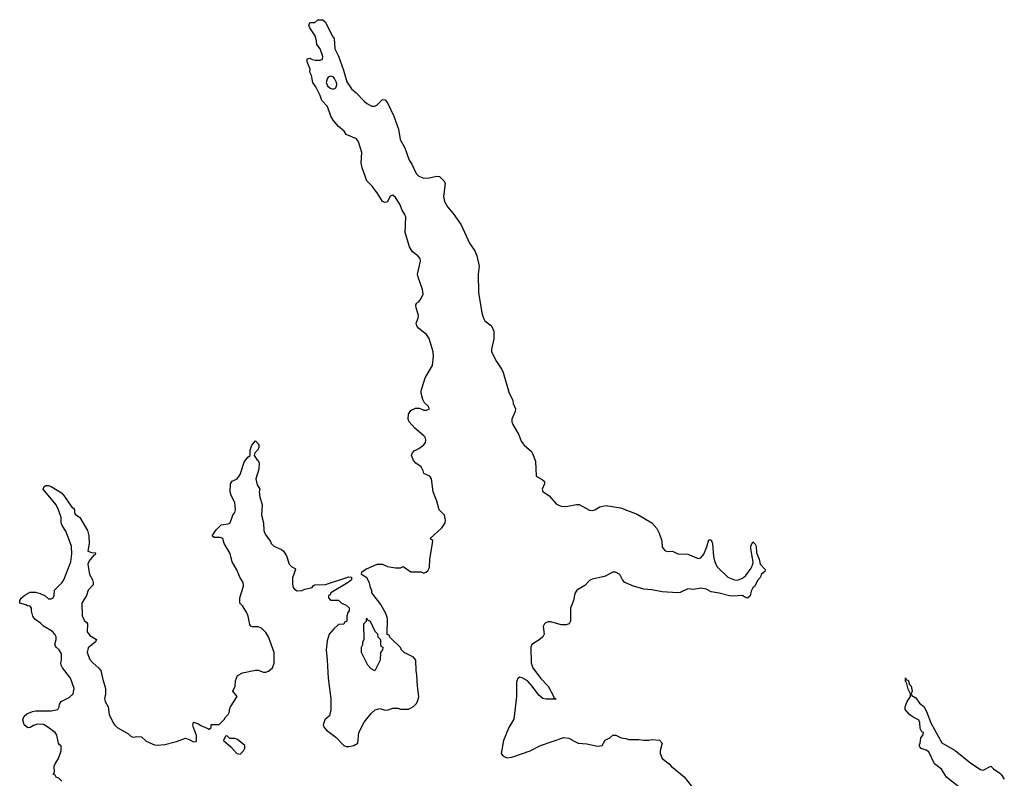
# Model space of a CAD drawing. Header units: inches. Extents: x 2221774 to 2440637, y 201306 to 357559.
# Tile 25 of 245: x 2248788 to 2256393, y 283418 to 289274. Entities that reach past the tile are written whole.
import ezdxf

# ---------------------------------------------------------------- set-up
doc = ezdxf.new("R2010")
doc.units = ezdxf.units.IN
doc.header["$MEASUREMENT"] = 0
doc.layers.add('C2248', color=7, linetype='Continuous')
doc.layers.add('C2258', color=7, linetype='Continuous')

msp = doc.modelspace()

# ---------------------------------------------------------------- linework, layer by layer
at = {"layer": 'C2248', "color": 5, "elevation": 60}
msp.add_lwpolyline([(2249114.6, 283394.6), (2249090, 283418), (2249070, 283426), (2249062, 283442), (2249050, 283446), (2249048.4, 283451.6), (2249058, 283462), (2249055.3, 283510), (2249062, 283530), (2249089, 283570), (2249108.7, 283630), (2249108, 283668), (2249095.3, 283675.3), (2249088, 283690), (2249075.3, 283750), (2249062, 283770), (2248998.6, 283818.6), (2248972.1, 283832.1), (2248924.7, 283835.3), (2248894.2, 283825.8), (2248870, 283809.6), (2248850, 283807.6), (2248822.9, 283830), (2248813.2, 283870), (2248822, 283898), (2248843.7, 283916.3), (2248886.8, 283933.2), (2248910, 283937.3), (2249030, 283939.1), (2249082, 283950), (2249094, 283970), (2249095.3, 283990), (2249108.9, 284011.1), (2249170, 284042), (2249202, 284070), (2249209, 284110), (2249180.9, 284190), (2249119.3, 284270), (2249109, 284290), (2249105.2, 284310), (2249111.8, 284330), (2249110, 284378), (2249092.7, 284410), (2249069.5, 284429.5), (2249062, 284442), (2249059.3, 284450), (2249069.2, 284490), (2249069.1, 284509.1), (2249059, 284530), (2249042, 284550), (2248972, 284592), (2248950, 284614), (2248905.6, 284645.6), (2248888.7, 284670), (2248878, 284710), (2248878, 284730), (2248870, 284746), (2248848.4, 284748.4), (2248836.4, 284756.4), (2248788, 284770), (2248788, 284790), (2248802, 284810), (2248827.7, 284832.3), (2248870, 284854), (2248910, 284854.9), (2248944.9, 284844.9), (2248986, 284826), (2249010, 284802), (2249030, 284802), (2249046, 284810), (2249055.3, 284830), (2249058, 284870), (2249115.3, 284930), (2249128.7, 284950), (2249182, 285090), (2249192, 285150), (2249189.2, 285210), (2249144.7, 285324.7), (2249115.3, 285370), (2249109, 285390), (2249108.7, 285430), (2249088.7, 285490), (2249068.9, 285528.9), (2248969, 285650), (2248978, 285670), (2248990, 285678), (2249010, 285678), (2249030, 285671.3), (2249110, 285622), (2249130, 285602), (2249190, 285512), (2249203.6, 285503.6), (2249212, 285490), (2249211.3, 285470), (2249216.9, 285456.9), (2249251.3, 285430), (2249311, 285330), (2249321, 285290), (2249324, 285230), (2249314, 285170), (2249350, 285158), (2249370, 285162), (2249374.8, 285154.8), (2249370, 285144), (2249359.6, 285140.4), (2249324.1, 285095.9), (2249314.8, 285070), (2249326.8, 284990), (2249350.6, 284950), (2249356.3, 284930), (2249354.8, 284910), (2249318, 284870), (2249304.7, 284830), (2249267.3, 284770), (2249270.8, 284670), (2249290, 284631.3), (2249302.8, 284622.8), (2249310.7, 284610.7), (2249308, 284548), (2249330, 284521), (2249382, 284490), (2249374, 284470), (2249316.3, 284423.7), (2249308, 284390), (2249330, 284336), (2249350, 284311), (2249398, 284270), (2249414.8, 284250), (2249426.8, 284190), (2249450.8, 284110), (2249451, 284070), (2249442, 284030), (2249448, 284010), (2249470.8, 283970), (2249478, 283910), (2249508.2, 283850), (2249520.5, 283830), (2249542, 283810), (2249622.5, 283762.5), (2249650, 283740.5), (2249670, 283734.9), (2249690, 283739.3), (2249730, 283737.3), (2249764.4, 283704.4), (2249830, 283677.1), (2249850, 283673.4), (2249910, 283679.1), (2249990, 283699.1), (2250000, 283702.6)], dxfattribs=at)
at = {"layer": 'C2258', "color": 5, "elevation": 60}
for points in [[(2250000, 283702.6), (2250070, 283726.8), (2250098, 283718), (2250130, 283698), (2250150, 283702), (2250154, 283710), (2250153.2, 283746.8), (2250129.4, 283810), (2250126, 283830), (2250129.3, 283850.7), (2250170, 283838.8), (2250186, 283826), (2250242, 283802), (2250250, 283794), (2250266, 283810), (2250266, 283830), (2250270, 283834), (2250330, 283834), (2250368.4, 283871.6), (2250378, 283890), (2250398, 283910), (2250408, 283930), (2250408, 283950), (2250415.3, 283970), (2250468, 284050), (2250435.3, 284090), (2250453.2, 284130), (2250455.3, 284170), (2250470, 284212), (2250510, 284232), (2250610, 284251.3), (2250630, 284251.3), (2250670, 284238), (2250690, 284238), (2250710, 284244.7), (2250742, 284270), (2250752.9, 284307.1), (2250754, 284390), (2250709.3, 284510), (2250690, 284544), (2250656.3, 284576.3), (2250630, 284587.3), (2250587.2, 284587.2), (2250572.5, 284592.5), (2250564.5, 284604.5), (2250554, 284670), (2250540.2, 284700.2), (2250510, 284748), (2250488.7, 284770), (2250489.1, 284810.9), (2250518, 284902), (2250515.3, 284930), (2250489.3, 284969.3), (2250466, 285026), (2250429.3, 285089.3), (2250412.9, 285152.9), (2250368.7, 285230), (2250358, 285270), (2250337.2, 285277.2), (2250290, 285275.3), (2250275.3, 285290), (2250305.1, 285334.9), (2250344.5, 285375.5), (2250398, 285382), (2250413.2, 285390), (2250434, 285450), (2250448.7, 285470), (2250454, 285490), (2250450, 285546), (2250421.2, 285601.2), (2250414, 285630), (2250415.3, 285690), (2250428.9, 285711.1), (2250468, 285730), (2250490, 285762), (2250522, 285858), (2250550, 285898), (2250568, 285910), (2250569, 285950), (2250582, 285990), (2250610, 286022), (2250634.4, 285994.4), (2250636, 285970), (2250624.7, 285950), (2250604.7, 285930), (2250598, 285910), (2250618.8, 285878.8), (2250631.3, 285870), (2250638, 285850), (2250635.3, 285804.7), (2250611, 285730), (2250622.8, 285682.8), (2250642, 285650), (2250638, 285630), (2250642.8, 285590), (2250661, 285530), (2250656, 285450), (2250670.9, 285390.9), (2250674.8, 285330), (2250683.5, 285303.5), (2250725.4, 285245.4), (2250731.3, 285230), (2250752, 285210), (2250810, 285184.7), (2250824.7, 285170), (2250850, 285134), (2250870.7, 285070.7), (2250890, 285051.3), (2250916, 285036), (2250918, 285030), (2250895.3, 284964.7), (2250895.3, 284915.3), (2250901, 284890), (2250910, 284878), (2250930, 284866), (2250970, 284866.8), (2250990, 284878), (2251046, 284890), (2251055.3, 284904.7), (2251068.9, 284911.1), (2251150, 284914.8), (2251330, 284974), (2251352, 284970), (2251351.3, 284950), (2251326, 284930), (2251192, 284850), (2251185.4, 284834.6), (2251174, 284830), (2251174, 284810), (2251190, 284794), (2251251.6, 284791.6), (2251274, 284770), (2251310, 284754), (2251332.7, 284732.7), (2251334, 284710), (2251323.6, 284696.4), (2251314, 284670), (2251314, 284630), (2251298, 284622), (2251291.6, 284608.4), (2251250, 284606), (2251212, 284570), (2251178, 284530), (2251162, 284478), (2251154.8, 284410), (2251164, 284330), (2251170.7, 284190), (2251191, 284030), (2251191, 283950), (2251179.8, 283900.2), (2251144.7, 283870), (2251131.3, 283830), (2251141, 283810), (2251158, 283790), (2251230, 283736), (2251292, 283670), (2251310, 283664), (2251330, 283664), (2251370, 283671), (2251399, 283690), (2251408.7, 283770), (2251449.1, 283850.9), (2251502, 283918), (2251534.6, 283945.4), (2251570, 283956), (2251610, 283944.7), (2251634.6, 283945.4), (2251670, 283958), (2251710, 283958), (2251730, 283951.3), (2251790, 283951.3), (2251830, 283971.3), (2251850, 283991.3), (2251864.1, 284015.9), (2251872, 284050), (2251860.5, 284130), (2251856.3, 284216.3), (2251849.4, 284250), (2251849, 284330), (2251830, 284354), (2251758, 284390), (2251738, 284410), (2251728.4, 284428.4), (2251647.3, 284507.3), (2251642, 284522), (2251627.3, 284527.3), (2251628, 284650), (2251615.3, 284690), (2251578.6, 284758.6), (2251509, 284849), (2251508.4, 284868.4), (2251498, 284890), (2251490, 284926), (2251470, 284966), (2251428, 284990), (2251430, 285011.3), (2251465.6, 285034.4), (2251550, 285071.3), (2251591.1, 285071.1), (2251630, 285052), (2251690, 285042), (2251730, 285042), (2251750, 285052), (2251810, 285012), (2251890, 285012), (2251910, 285002), (2251930, 285012), (2251940.4, 285019.6), (2251954.6, 285045.4), (2251955.3, 285110), (2251974.6, 285214.6), (2251978, 285250), (2251958, 285270), (2252050, 285350.6), (2252075.6, 285390), (2252078, 285410), (2252070, 285448), (2252029.4, 285489.4), (2252010, 285558), (2251982.7, 285630), (2251969.2, 285730), (2251955.3, 285750), (2251909.4, 285769.4), (2251905.2, 285790), (2251890, 285822), (2251848.7, 285850), (2251828.7, 285870), (2251815.3, 285910), (2251822, 285930), (2251834, 285946), (2251870, 285962.8), (2251910, 285991), (2251922.7, 286010), (2251926, 286030), (2251919.3, 286050), (2251910, 286061.2), (2251841, 286121), (2251797.2, 286170), (2251789.2, 286190), (2251792.1, 286227.9), (2251810, 286256), (2251846, 286274), (2251874.4, 286274.4), (2251910, 286260.7), (2251930, 286258.8), (2251952.7, 286270), (2251942, 286290), (2251916, 286316), (2251902, 286342), (2251889, 286390), (2251889, 286410), (2251919, 286510), (2251975.6, 286604.4), (2251983.9, 286676.1), (2251980.5, 286710), (2251950, 286812.3), (2251930, 286844.5), (2251872, 286890), (2251855.1, 286910), (2251849.5, 286930), (2251866.6, 286970), (2251868, 286990), (2251849.3, 287050), (2251849.1, 287070.9), (2251854, 287086), (2251870, 287096), (2251890, 287121), (2251903.6, 287156.4), (2251900.5, 287190), (2251865.8, 287285.8), (2251862, 287310), (2251882.7, 287410), (2251880.4, 287430), (2251864.2, 287450), (2251820.9, 287480.9), (2251800.2, 287520.2), (2251765, 287630), (2251769.8, 287750), (2251764, 287770), (2251742.8, 287802.8), (2251723.5, 287850), (2251690, 287901.6), (2251670, 287919.6), (2251648.8, 287911.2), (2251630, 287867.3), (2251610, 287862), (2251589.5, 287869.5), (2251554.5, 287930), (2251509.5, 287990), (2251469.6, 288029.6), (2251432.7, 288130), (2251426.6, 288170), (2251429.7, 288250), (2251405.1, 288330), (2251390, 288353.2), (2251310, 288386.6), (2251293.4, 288413.4), (2251249.3, 288450), (2251210, 288497.2), (2251192, 288530), (2251165.1, 288605.1), (2251121.2, 288650), (2251109, 288690), (2251076.3, 288756.3), (2251053.2, 288790), (2251042, 288842), (2251029.5, 288869.5), (2251032.7, 288892.7), (2251009.3, 288950), (2251009.3, 288970.7), (2251030, 288978), (2251046.8, 288966.8), (2251070, 288961), (2251110, 288961), (2251128, 288970), (2251129, 288990), (2251110, 289049), (2251083.2, 289083.2), (2251080.9, 289110), (2251069.5, 289149.5), (2251028.7, 289211.3), (2251022, 289230), (2251028, 289252), (2251067.3, 289252.7), (2251090, 289274), (2251130, 289274), (2251150, 289254), (2251202, 289150), (2251218, 289130), (2251222, 289050), (2251250, 288991.3), (2251290, 288884.7), (2251314.9, 288794.9), (2251350, 288740.7), (2251386.8, 288710), (2251450, 288644), (2251470, 288627.3), (2251507.1, 288607.1), (2251530, 288607.3), (2251546.3, 288613.7), (2251590, 288658), (2251610, 288656), (2251630, 288631.3), (2251677.3, 288530), (2251713.4, 288430), (2251727.7, 288350), (2251763.8, 288283.8), (2251796.4, 288190), (2251817.8, 288157.8), (2251850, 288086.4), (2251870, 288066.4), (2251910, 288050.6), (2251950, 288052.4), (2252010, 288067.2), (2252030, 288064.4), (2252066.6, 288026.6), (2252074, 288010), (2252062.6, 287910), (2252070, 287871), (2252093, 287830), (2252137.4, 287777.4), (2252198, 287690), (2252261.7, 287550), (2252303.1, 287490), (2252320.3, 287450), (2252336.4, 287370), (2252328.2, 287310), (2252332.9, 287167.1), (2252357.2, 287010), (2252370, 286970.6), (2252381.7, 286950), (2252431.8, 286911.8), (2252450.3, 286870), (2252450.3, 286810), (2252431.7, 286730), (2252432.9, 286710), (2252470, 286635.5), (2252512.9, 286572.9), (2252523.6, 286550), (2252570, 286391.3), (2252596.1, 286336.1), (2252599.1, 286310), (2252617.3, 286270), (2252614.4, 286250), (2252590.6, 286190), (2252590.7, 286170), (2252597.3, 286150), (2252642.8, 286070), (2252661.4, 286021.4), (2252684.7, 285990), (2252740.7, 285940.7), (2252750, 285924.7), (2252773.2, 285866.8), (2252778, 285750), (2252824.6, 285724.6), (2252842, 285710), (2252843, 285690), (2252823, 285650), (2252830, 285631.3), (2252878, 285598), (2252933.2, 285533.2), (2252970, 285518), (2253010, 285515.5), (2253090, 285530.8), (2253110, 285530.8), (2253190, 285487.3), (2253210, 285484.9), (2253229.5, 285490.5), (2253270, 285514), (2253316.5, 285523.5), (2253430, 285504.9), (2253557.5, 285457.5), (2253670, 285390.7), (2253710, 285346.8), (2253728, 285310), (2253746.8, 285250), (2253750, 285202), (2253770, 285176), (2253790, 285167.3), (2253830, 285170.8), (2253870.4, 285150.4), (2253950, 285147.7), (2254030, 285113.4), (2254050, 285120.5), (2254071.6, 285148.4), (2254095.9, 285204.1), (2254110, 285258.8), (2254130, 285257.3), (2254139.5, 285230), (2254147.4, 285130), (2254155.3, 285095.3), (2254172.7, 285052.7), (2254259.1, 284970), (2254308.9, 284948.9), (2254333.7, 284946.3), (2254370, 284962), (2254396.3, 284983.7), (2254439.3, 285040.7), (2254452, 285070), (2254454.5, 285090), (2254436, 285190), (2254436, 285210), (2254450, 285242), (2254470, 285224.7), (2254475.5, 285210), (2254478.5, 285158.5), (2254500.4, 285110), (2254508, 285070), (2254546, 285030), (2254544.7, 285015.3), (2254516, 284990), (2254510.9, 284969.1), (2254490, 284948), (2254462.8, 284897.2), (2254451.1, 284888.9), (2254438, 284862), (2254430, 284826), (2254410.9, 284809.1), (2254390, 284815.3), (2254370, 284828.7), (2254297.3, 284822.7), (2254270, 284826), (2254190, 284846.6), (2254130, 284856), (2254090, 284877), (2254050, 284884.2), (2253995.1, 284875.1), (2253950, 284880.9), (2253890, 284852.7), (2253870, 284849.3), (2253750, 284857.2), (2253670, 284872.7), (2253610, 284877.2), (2253530, 284901.2), (2253462, 284930), (2253444, 284950), (2253424, 284990), (2253390, 285009.3), (2253370, 285009.2), (2253305.5, 284974.5), (2253210, 284956), (2253190, 284944), (2253153.7, 284906.3), (2253090.9, 284869.1), (2253075.3, 284844.7), (2253064.7, 284790), (2253042, 284730), (2253042, 284630), (2253031.1, 284608.9), (2253010, 284602), (2252970, 284602), (2252890, 284625.2), (2252870, 284625.2), (2252850, 284617.2), (2252841, 284610), (2252830.8, 284590), (2252839.1, 284530), (2252827.7, 284510), (2252808.7, 284491.3), (2252744, 284450), (2252736.3, 284430), (2252739.3, 284310), (2252750.6, 284270), (2252810, 284191), (2252871.3, 284130), (2252914, 284046), (2252914, 284034), (2252926, 284034), (2252931.6, 284028.4), (2252851.1, 284028.9), (2252830, 284034), (2252798.6, 284058.6), (2252746.6, 284130), (2252709.2, 284170), (2252670, 284192.7), (2252650, 284197.2), (2252638, 284190), (2252627.9, 284172.1), (2252625.2, 284154.8), (2252626, 284050), (2252605.2, 283874.8), (2252565.5, 283810), (2252526, 283710), (2252508.2, 283610), (2252521, 283590), (2252550, 283576.3), (2252590, 283581.6), (2252730, 283630.3), (2252810, 283670.4), (2252990, 283732.7), (2253030, 283728), (2253070, 283703), (2253102, 283690), (2253170, 283682.8), (2253250, 283664.7), (2253286, 283670), (2253310, 283712), (2253346, 283730), (2253370, 283751.3), (2253394, 283750), (2253434, 283730), (2253470, 283724.7), (2253490, 283716), (2253570, 283716), (2253610, 283711), (2253648.9, 283711.1), (2253670, 283716), (2253730.7, 283710.7), (2253751, 283690), (2253736, 283630), (2253736, 283610), (2253751.3, 283570), (2253804.7, 283530), (2253821, 283510), (2253920.7, 283430), (2253978, 283358)], [(2256045.4, 283350), (2255947.1, 283427.1), (2255907, 283487), (2255854.5, 283530), (2255810, 283622), (2255790, 283635.3), (2255750, 283648.7), (2255740.2, 283660.2), (2255735.3, 283670), (2255744, 283690), (2255749.1, 283730.9), (2255767.3, 283752.7), (2255768, 283770), (2255757.2, 283777.2), (2255743.2, 283803.2), (2255742, 283850), (2255730, 283869.2), (2255690, 283889), (2255662, 283910), (2255628.7, 283950), (2255628, 283970), (2255642, 284010), (2255668, 284050), (2255668, 284070), (2255650, 284106), (2255638, 284158), (2255630, 284166), (2255630, 284194), (2255638, 284178), (2255650, 284174), (2255662, 284142), (2255674.8, 284130), (2255682, 284090), (2255674, 284070), (2255678, 284058), (2255710, 284038), (2255738, 283998), (2255772, 283972), (2255792.9, 283932.9), (2255826.3, 283846.3), (2255910, 283690.8), (2256013.4, 283633.4), (2256134, 283534), (2256210, 283484.9), (2256230, 283479.1), (2256290, 283510.8), (2256310.5, 283490.5), (2256358, 283458), (2256370, 283446.8), (2256393.4, 283410)]]:
    msp.add_lwpolyline(points, dxfattribs=at)
for points in [[(2251190, 288838), (2251170.4, 288829.6), (2251162.3, 288817.7), (2251154.4, 288790), (2251164.4, 288764.4), (2251185.7, 288745.7), (2251210, 288737.1), (2251230, 288747.3), (2251236.9, 288770), (2251235.1, 288790), (2251220.7, 288820.7), (2251210, 288832.3)], [(2251530, 284246), (2251503.1, 284263.1), (2251478, 284290), (2251428, 284390), (2251428.9, 284431.1), (2251438, 284450), (2251438, 284470), (2251448, 284490), (2251446, 284610), (2251466, 284630), (2251466, 284650), (2251470, 284654), (2251478, 284638), (2251494, 284630), (2251530, 284554), (2251552.7, 284532.7), (2251554, 284510), (2251574, 284490), (2251574, 284450), (2251578, 284438), (2251594, 284430), (2251591.6, 284408.4), (2251574, 284390), (2251572, 284330)], [(2250390, 283746), (2250378, 283742), (2250362, 283710), (2250419.8, 283659.8), (2250466, 283610), (2250490, 283604.7), (2250518, 283630), (2250528, 283650), (2250526, 283670), (2250470, 283718), (2250450, 283726), (2250410, 283726)]]:
    msp.add_lwpolyline(points, close=True, dxfattribs=at)

doc.saveas('drawing.dxf')
